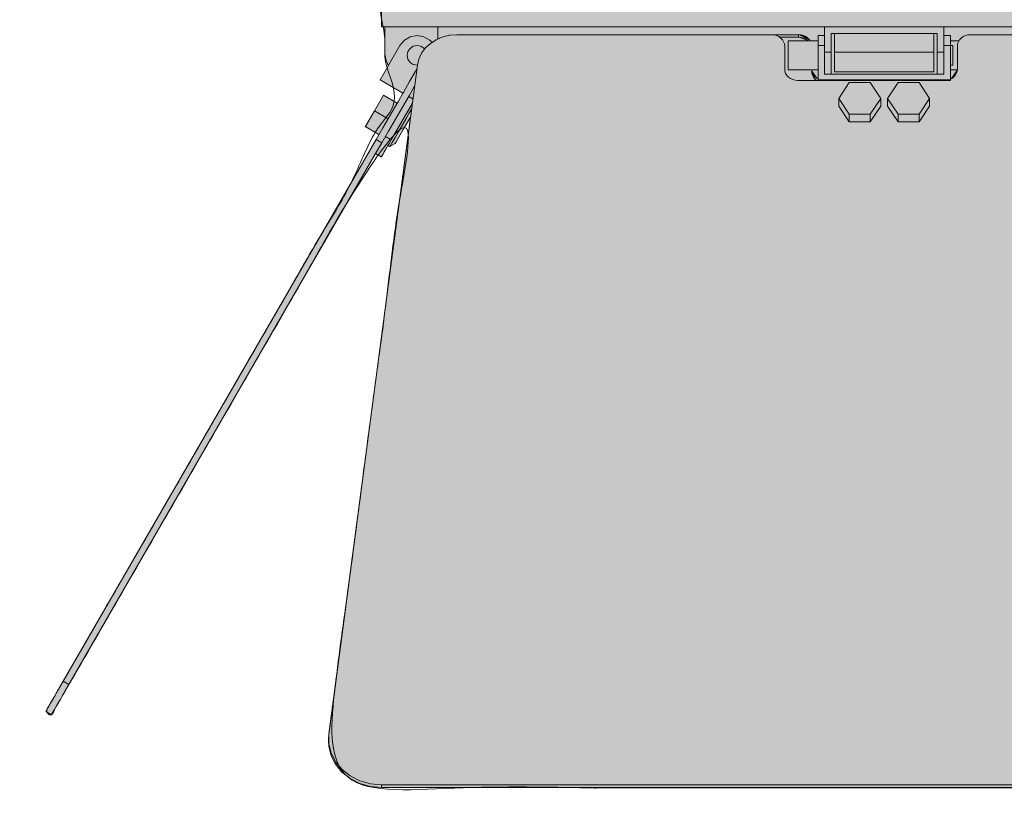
# Model space of a CAD drawing. Header units: inches. Extents: x -144 to 620, y -307 to 314.
# Tile 2 of 11: x 134 to 415, y -307 to -85. Entities that reach past the tile are written whole.
import ezdxf

# ---------------------------------------------------------------- set-up
doc = ezdxf.new("R2010")
doc.units = ezdxf.units.IN
doc.header["$LTSCALE"] = 48
doc.header["$MEASUREMENT"] = 0
doc.layers.add('None', color=7, linetype='Continuous', lineweight=5)

# ---------------------------------------------------------------- blocks, each defined once
blk = doc.blocks.new('Group')
at = {"layer": 'None', "linetype": 'Continuous', "lineweight": 0, "true_color": 0x404040, "transparency": 33554687}
for points in [[(521.93, -121.4), (522.48, -121.08), (524.37, -124.35), (526.01, -123.41), (618.61, -283.79), (620.24, -282.85), (525.05, -117.96), (528.97, -115.7), (523.78, -106.7), (519.88, -109.01), (518.2, -106.01), (524.74, -102.32), (522.32, -98.12), (522.56, -97.74), (522.77, -97.35), (522.95, -96.95), (523.1, -96.54), (523.21, -96.11), (523.29, -95.67), (523.33, -95.21), (523.35, -94.74), (523.34, -94.17), (523.34, -93.49), (523.34, -92.71), (523.34, -91.83), (523.35, -90.84), (523.35, -89.75), (523.35, -88.56), (523.36, -87.26), (524.37, -87.26), (524.37, -80.59), (508.31, -80.59), (508.31, -74.93), (509.25, -74.93), (509.25, -79.08), (522.48, -79.08), (522.39, -45.17), (513.69, -29.95), (511.89, -29.95), (511.89, -18.61), (501.64, -18.61), (501.69, -4.44), (490.83, -4.44), (490.75, 20.13), (473.35, 20.13), (473.38, 35.25), (477.13, 39.03), (477.13, 86.27), (476.42, 86.27), (476.42, 89.11), (477.11, 89.11), (477.13, 96.72), (483.74, 96.72), (483.74, 97.61), (491.3, 97.61), (491.3, 103.28), (496.97, 103.28), (496.97, 101.39), (510.2, 101.35), (510.64, 101.41), (511.02, 101.53), (511.35, 101.69), (511.61, 101.91), (511.82, 102.17), (511.97, 102.49), (512.06, 102.86), (512.09, 103.28), (512.09, 137.37), (512.02, 137.8), (511.91, 138.17), (511.75, 138.48), (511.54, 138.73), (511.27, 138.93), (510.96, 139.07), (510.61, 139.16), (510.2, 139.19), (496.97, 139.19), (496.97, 137.3), (491.3, 137.3), (491.3, 142.96), (483.74, 142.96), (483.74, 143.89), (477.11, 143.89), (477.13, 215.44), (477.08, 215.9), (476.99, 216.3), (476.85, 216.63), (476.67, 216.91), (476.45, 217.12), (476.19, 217.27), (475.88, 217.36), (475.52, 217.39), (468.54, 217.39), (468.54, 241.04), (440.28, 241.04), (440.28, 217.42), (411.52, 217.42), (411.52, 219.31), (395.39, 219.31), (395.39, 217.42), (366.2, 217.42), (365.63, 233.6), (364.21, 233.6), (364.17, 235.62), (364.07, 237.51), (363.9, 239.29), (363.66, 240.95), (363.36, 242.49), (363, 243.91), (362.57, 245.21), (362.08, 246.39), (361.88, 246.81), (361.68, 247.21), (361.47, 247.61), (361.26, 247.99), (361.05, 248.36), (360.83, 248.72), (360.61, 249.07), (360.39, 249.41), (360.16, 249.74), (359.94, 250.06), (359.7, 250.37), (359.47, 250.67), (359.23, 250.97), (359, 251.25), (358.75, 251.53), (358.51, 251.8), (358.27, 252.06), (358.02, 252.31), (357.77, 252.56), (357.52, 252.79), (357.26, 253.03), (357.01, 253.25), (356.75, 253.47), (356.49, 253.68), (356.23, 253.88), (355.97, 254.08), (355.71, 254.28), (355.45, 254.47), (355.19, 254.65), (354.92, 254.83), (354.66, 255.01), (354.39, 255.18), (354.12, 255.34), (353.84, 255.51), (353.54, 255.66), (353.23, 255.81), (352.9, 255.96), (352.57, 256.1), (352.22, 256.23), (351.86, 256.36), (351.49, 256.49), (351.12, 256.61), (350.74, 256.73), (350.37, 256.84), (349.99, 256.95), (349.6, 257.05), (349.22, 257.15), (348.83, 257.24), (348.44, 257.33), (348.06, 257.42), (347.68, 257.5), (347.3, 257.58), (346.92, 257.66), (346.54, 257.73), (346.17, 257.79), (345.8, 257.86), (345.43, 257.91), (345.08, 257.97), (344.74, 258.02), (344.42, 258.07), (344.1, 258.12), (343.8, 258.16), (343.51, 258.2), (343.23, 258.23), (342.96, 258.27), (342.69, 258.3), (342.42, 258.34), (342.15, 258.38), (341.88, 258.41), (341.6, 258.45), (341.33, 258.48), (341.06, 258.52), (340.79, 258.56), (340.52, 258.6), (340.25, 258.64), (339.98, 258.68), (339.72, 258.72), (339.45, 258.76), (339.19, 258.81), (338.93, 258.85), (338.67, 258.9), (338.42, 258.95), (338.16, 259), (337.91, 259.05), (337.66, 259.1), (337.42, 259.16), (337.18, 259.21), (336.93, 259.27), (336.7, 259.33), (336.46, 259.39), (336.24, 259.45), (336.01, 259.52), (335.79, 259.58), (335.58, 259.65), (335.37, 259.73), (335.16, 259.8), (334.96, 259.88), (334.76, 259.98), (334.58, 260.08), (334.39, 260.2), (334.22, 260.34), (334.05, 260.48), (333.88, 260.64), (333.73, 260.81), (333.58, 260.99), (333.43, 261.18), (333.29, 261.37), (333.16, 261.57), (333.03, 261.77), (332.91, 261.98), (332.8, 262.2), (332.69, 262.42), (332.59, 262.65), (332.49, 262.88), (332.4, 263.11), (332.32, 263.35), (332.24, 263.58), (332.17, 263.82), (332.1, 264.07), (332.04, 264.32), (331.99, 264.56), (331.94, 264.8), (331.89, 265.04), (331.86, 265.28), (331.83, 265.51), (331.8, 265.74), (331.78, 265.96), (331.77, 266.18), (331.74, 266.78), (331.71, 267.41), (331.68, 268.07), (331.66, 268.77), (331.64, 269.5), (331.62, 270.26), (331.6, 271.05), (331.59, 271.88), (331.32, 276.29), (330.89, 280.39), (330.31, 284.17), (329.57, 287.64), (328.68, 290.79), (327.63, 293.62), (326.42, 296.14), (325.06, 298.35), (324.52, 299.1), (323.97, 299.83), (323.42, 300.52), (322.87, 301.19), (322.31, 301.83), (321.74, 302.44), (321.18, 303.02), (320.61, 303.58), (320.04, 304.11), (319.48, 304.61), (318.93, 305.1), (318.39, 305.56), (317.86, 305.99), (317.34, 306.41), (316.83, 306.8), (316.33, 307.17), (315.85, 307.52), (315.38, 307.85), (314.93, 308.15), (314.5, 308.44), (314.09, 308.71), (313.69, 308.96), (313.31, 309.18), (312.94, 309.39), (312.6, 309.58), (312.3, 309.76), (312.02, 309.92), (311.78, 310.07), (311.57, 310.2), (311.39, 310.32), (311.24, 310.43), (311.12, 310.52), (311, 310.61), (310.83, 310.71), (310.62, 310.82), (310.36, 310.95), (310.06, 311.09), (309.71, 311.25), (309.32, 311.41), (308.88, 311.59), (308.41, 311.78), (307.91, 311.96), (307.38, 312.14), (306.82, 312.31), (306.23, 312.49), (305.62, 312.66), (304.97, 312.83), (304.3, 312.99), (303.61, 313.15), (302.89, 313.3), (302.16, 313.44), (301.4, 313.57), (300.63, 313.68), (299.83, 313.79), (299.02, 313.89), (298.18, 313.97), (297.34, 314.04), (296.49, 314.08), (295.64, 314.09), (294.78, 314.08), (293.92, 314.04), (293.06, 313.98), (292.19, 313.89), (291.32, 313.78), (290.43, 313.64), (289.49, 313.5), (288.51, 313.34), (287.48, 313.17), (286.41, 313), (285.3, 312.81), (284.13, 312.61), (282.93, 312.4), (281.67, 312.16), (280.34, 311.89), (278.96, 311.58), (277.51, 311.22), (276, 310.83), (274.42, 310.39), (272.78, 309.92), (271.08, 309.4), (269.32, 308.84), (267.48, 308.23), (265.57, 307.56), (263.59, 306.83), (261.53, 306.06), (259.41, 305.22), (257.21, 304.34), (254.94, 303.4), (252.59, 302.39), (250.15, 301.29), (247.63, 300.11), (245.01, 298.85), (242.3, 297.51), (239.51, 296.08), (236.62, 294.57), (233.64, 292.98), (230.68, 291.37), (227.82, 289.81), (225.07, 288.31), (222.44, 286.86), (219.91, 285.46), (217.49, 284.11), (215.17, 282.81), (212.97, 281.57), (210.86, 280.38), (208.84, 279.23), (206.89, 278.12), (205.02, 277.06), (203.24, 276.04), (201.53, 275.07), (199.91, 274.14), (198.36, 273.25), (196.89, 272.41), (195.48, 271.6), (194.14, 270.84), (192.87, 270.11), (191.66, 269.42), (190.51, 268.78), (189.44, 268.17), (188.43, 267.61), (187.47, 267.07), (186.54, 266.57), (185.66, 266.11), (184.81, 265.67), (184, 265.26), (183.22, 264.89), (182.49, 264.54), (181.79, 264.23), (181.12, 263.94), (180.48, 263.66), (179.88, 263.4), (179.3, 263.15), (178.75, 262.91), (178.23, 262.68), (177.74, 262.47), (177.28, 262.27), (176.84, 262.08), (176.43, 261.9), (176.03, 261.73), (175.65, 261.57), (175.3, 261.42), (174.96, 261.27), (174.64, 261.14), (174.34, 261.01), (174.06, 260.89), (173.79, 260.78), (173.54, 260.68), (173.3, 260.58), (173.08, 260.49), (172.87, 260.41), (172.68, 260.33), (172.5, 260.26), (172.33, 260.2), (172.17, 260.13), (172.01, 260.07), (171.85, 260.02), (171.71, 259.96), (171.56, 259.91), (171.42, 259.87), (171.28, 259.82), (171.11, 259.95), (170.93, 260.09), (170.75, 260.22), (170.57, 260.35), (170.39, 260.48), (170.2, 260.61), (170.01, 260.74), (169.82, 260.87), (169.62, 261), (169.43, 261.12), (169.24, 261.24), (169.04, 261.35), (168.85, 261.45), (168.65, 261.55), (168.46, 261.64), (168.26, 261.73), (168.07, 261.81), (167.87, 261.88), (167.68, 261.94), (167.49, 262), (167.29, 262.04), (167.1, 262.08), (166.91, 262.11), (166.72, 262.13), (166.53, 262.14), (166.34, 262.13), (166.16, 262.11), (165.98, 262.08), (165.8, 262.03), (165.62, 261.97), (165.45, 261.89), (165.28, 261.81), (165.11, 261.71), (164.96, 261.62), (164.81, 261.52), (164.67, 261.43), (164.54, 261.34), (164.42, 261.26), (164.31, 261.17), (164.21, 261.09), (164.11, 261), (164.02, 260.91), (163.94, 260.83), (163.86, 260.74), (163.78, 260.65), (163.71, 260.56), (163.64, 260.47), (163.57, 260.37), (163.51, 260.28), (163.45, 260.18), (163.4, 260.08), (163.34, 259.97), (163.29, 259.87), (163.24, 259.76), (163.19, 259.65), (163.15, 259.53), (163.1, 259.41), (163.06, 259.29), (163.01, 259.16), (162.95, 259.02), (162.9, 258.88), (162.84, 258.73), (162.78, 258.58), (162.72, 258.42), (162.74, 258.25), (162.75, 258.06), (162.77, 257.87), (162.78, 257.67), (162.8, 257.46), (162.81, 257.24), (162.82, 257.01), (162.83, 256.77), (162.29, 256.5), (161.81, 255.94), (159.84, 252.1), (159.54, 251.64), (159.32, 251.14), (159.17, 250.6), (159.09, 250.03), (159.08, 249.41), (159.14, 248.75), (159.28, 248.05), (159.49, 247.32), (159.75, 246.84), (160.07, 246.28), (160.45, 245.64), (160.89, 244.9), (161.4, 244.09), (161.96, 243.18), (162.59, 242.19), (163.27, 241.11), (165.07, 237.89), (165.92, 236.12), (166.67, 234.58), (167.3, 233.28), (167.82, 232.21), (168.23, 231.37), (168.52, 230.77), (168.7, 230.4), (168.76, 230.27), (168.84, 230.13), (169.05, 229.73), (169.41, 229.08), (169.9, 228.17), (170.54, 227.01), (171.31, 225.59), (172.22, 223.92), (173.27, 221.99), (174.06, 220.56), (174.77, 219.15), (175.41, 217.76), (175.98, 216.39), (176.47, 215.05), (176.89, 213.72), (177.24, 212.42), (177.51, 211.14), (177.6, 210.66), (177.69, 210.16), (177.78, 209.64), (177.87, 209.11), (177.97, 208.55), (178.06, 207.98), (178.15, 207.39), (178.25, 206.79), (178.34, 206.17), (178.41, 205.54), (178.47, 204.9), (178.51, 204.25), (178.53, 203.59), (178.54, 202.92), (178.54, 202.23), (178.52, 201.54), (178.48, 200.84), (178.41, 200.14), (178.32, 199.42), (178.21, 198.7), (178.08, 197.98), (177.92, 197.24), (177.73, 196.5), (177.53, 195.76), (177.29, 195.01), (177.01, 194.26), (176.69, 193.51), (176.33, 192.76), (175.94, 192.01), (175.5, 191.26), (175.02, 190.51), (174.5, 189.77), (173.94, 189.03), (173.34, 188.33), (172.69, 187.65), (171.99, 186.99), (171.26, 186.36), (170.48, 185.76), (169.66, 185.19), (168.79, 184.64), (167.9, 184.12), (167.01, 183.62), (166.12, 183.15), (165.23, 182.69), (164.34, 182.26), (163.46, 181.86), (162.57, 181.47), (161.68, 181.11), (160.8, 180.78), (159.95, 180.46), (159.11, 180.16), (158.3, 179.89), (157.52, 179.64), (156.75, 179.41), (156, 179.2), (155.28, 179.01), (154.6, 178.84), (153.99, 178.69), (153.45, 178.56), (152.97, 178.45), (152.55, 178.35), (152.21, 178.27), (151.92, 178.21), (151.71, 178.17), (151.5, 178.13), (151.25, 178.09), (150.95, 178.03), (150.6, 177.97), (150.2, 177.91), (149.75, 177.83), (149.26, 177.75), (148.72, 177.66), (148.13, 177.57), (147.51, 177.47), (146.86, 177.38), (146.17, 177.28), (145.45, 177.19), (144.69, 177.09), (143.9, 176.99), (143.07, 176.9), (142.22, 176.8), (141.33, 176.71), (140.41, 176.62), (139.47, 176.53), (138.5, 176.45), (137.5, 176.37), (136.47, 176.29), (135.42, 176.21), (134.34, 176.14), (133.25, 176.09), (132.14, 176.04), (131.02, 176), (129.88, 175.97), (128.73, 175.96), (127.56, 175.95), (126.38, 175.95), (125.32, 175.95), (124.22, 175.94), (123.1, 175.93), (121.94, 175.91), (120.76, 175.89), (119.55, 175.87), (118.3, 175.84), (117.03, 175.8), (117.03, 177.74), (92.46, 178.68), (92.46, 179.59), (88.69, 179.59), (88.69, 181.52), (-142.24, 181.52), (-142.24, 59.06), (88.69, 59.06), (88.69, 153.17), (92.46, 153.17), (92.46, 154.11), (116.99, 154.97), (116.99, 157.19), (126.42, 157.19), (131.86, 157.22), (136.94, 157.37), (141.66, 157.65), (146.02, 158.04), (150.03, 158.56), (153.67, 159.2), (156.96, 159.96), (159.89, 160.84), (160.9, 161.19), (161.86, 161.51), (162.78, 161.82), (163.66, 162.11), (164.49, 162.38), (165.28, 162.64), (166.02, 162.87), (166.71, 163.09), (167.38, 163.3), (168.05, 163.52), (168.7, 163.75), (169.35, 163.99), (169.99, 164.24), (170.62, 164.49), (171.24, 164.75), (171.86, 165.02), (172.47, 165.31), (173.1, 165.62), (173.73, 165.95), (174.38, 166.3), (175.04, 166.67), (175.7, 167.07), (176.38, 167.49), (177.07, 167.93), (177.79, 168.4), (178.55, 168.92), (179.36, 169.49), (180.22, 170.11), (181.12, 170.78), (182.07, 171.5), (183.07, 172.26), (184.12, 173.07), (185.16, 174.03), (186.14, 175.02), (187.07, 176.03), (187.93, 177.06), (188.73, 178.12), (189.46, 179.21), (190.14, 180.32), (190.76, 181.45), (191.32, 182.6), (191.85, 183.72), (192.33, 184.84), (192.78, 185.94), (193.19, 187.03), (193.56, 188.1), (193.89, 189.16), (194.18, 190.21), (194.43, 191.24), (194.66, 192.23), (194.86, 193.19), (195.03, 194.12), (195.17, 195.02), (195.29, 195.89), (195.37, 196.72), (195.43, 197.52), (195.47, 198.27), (195.51, 198.95), (195.53, 199.56), (195.56, 200.09), (195.57, 200.56), (195.58, 200.96), (195.58, 201.29), (195.58, 201.54), (195.57, 201.78), (195.57, 202.05), (195.56, 202.35), (195.56, 202.68), (195.55, 203.05), (195.55, 203.44), (195.55, 203.86), (195.54, 204.32), (195.53, 204.81), (195.51, 205.35), (195.47, 205.93), (195.41, 206.56), (195.34, 207.23), (195.26, 207.94), (195.16, 208.7), (195.04, 209.5), (194.91, 210.35), (194.75, 211.25), (194.57, 212.2), (194.37, 213.2), (194.14, 214.25), (193.9, 215.35), (193.63, 216.51), (193.33, 217.71), (193.01, 218.97), (192.65, 220.29), (192.25, 221.67), (191.81, 223.12), (191.33, 224.63), (190.82, 226.21), (190.27, 227.84), (189.68, 229.54), (189.41, 230.17), (189.15, 230.8), (188.89, 231.42), (188.63, 232.03), (188.38, 232.63), (188.12, 233.23), (187.87, 233.83), (187.63, 234.41), (187.38, 235), (187.13, 235.58), (186.88, 236.15), (186.62, 236.73), (186.37, 237.29), (186.11, 237.86), (185.85, 238.42), (185.58, 238.98), (185.32, 239.54), (185.05, 240.09), (184.77, 240.65), (184.49, 241.2), (184.21, 241.75), (183.92, 242.29), (183.62, 242.84), (183.33, 243.38), (183.02, 243.92), (182.71, 244.47), (182.38, 245.01), (182.05, 245.56), (181.71, 246.1), (181.36, 246.65), (181, 247.2), (180.63, 247.74), (181.03, 247.8), (181.42, 247.85), (181.8, 247.89), (182.16, 247.94), (182.52, 247.99), (182.86, 248.03), (183.19, 248.08), (183.51, 248.12), (185.36, 248.56), (187.54, 249.26), (190.03, 250.22), (192.84, 251.45), (195.98, 252.95), (199.43, 254.71), (203.21, 256.73), (207.3, 259.02), (211.81, 261.52), (216.82, 264.2), (222.34, 267.05), (228.36, 270.07), (234.88, 273.25), (241.91, 276.61), (249.44, 280.14), (257.48, 283.84), (264.24, 286.85), (270.39, 289.46), (275.95, 291.69), (280.89, 293.52), (285.23, 294.97), (288.97, 296.02), (292.1, 296.67), (294.63, 296.94), (295.41, 297.04), (296.19, 297.13), (296.97, 297.21), (297.74, 297.28), (298.51, 297.35), (299.28, 297.4), (300.04, 297.46), (300.8, 297.5), (301.55, 297.53), (302.29, 297.54), (303.03, 297.52), (303.75, 297.48), (304.46, 297.42), (305.16, 297.34), (305.85, 297.24), (306.53, 297.12), (307.2, 296.97), (307.85, 296.79), (308.5, 296.58), (309.13, 296.34), (309.74, 296.08), (310.34, 295.78), (310.93, 295.45), (311.51, 295.1), (312.06, 294.71), (312.6, 294.27), (313.12, 293.8), (313.62, 293.27), (314.1, 292.71), (314.56, 292.1), (315, 291.45), (315.42, 290.75), (316.44, 288.77), (317.3, 286.67), (318.01, 284.45), (318.58, 282.1), (318.99, 279.63), (319.24, 277.03), (319.35, 274.31), (319.3, 271.47), (319.32, 269.22), (319.36, 268.23), (319.4, 267.35), (319.45, 266.58), (319.49, 265.92), (319.53, 265.36), (319.57, 264.91), (319.62, 264.56), (319.66, 264.32), (319.63, 264.24), (319.61, 264.15), (319.58, 264.05), (319.55, 263.95), (319.52, 263.84), (319.49, 263.73), (319.45, 263.61), (319.42, 263.49), (319.38, 263.36), (319.34, 263.23), (319.28, 263.08), (319.21, 262.94), (319.13, 262.78), (319.04, 262.62), (318.95, 262.45), (318.84, 262.27), (318.72, 262.09), (318.58, 261.9), (318.43, 261.7), (318.26, 261.49), (318.08, 261.27), (317.89, 261.05), (317.68, 260.82), (317.45, 260.58), (317.21, 260.33), (316.94, 260.07), (316.65, 259.81), (316.33, 259.53), (315.99, 259.24), (315.62, 258.94), (315.23, 258.63), (314.82, 258.32), (314.4, 258), (313.99, 257.68), (313.58, 257.37), (313.18, 257.06), (312.8, 256.75), (312.42, 256.45), (312.04, 256.15), (311.68, 255.86), (311.33, 255.57), (310.98, 255.28), (310.64, 254.99), (310.32, 254.71), (310, 254.43), (309.69, 254.15), (309.38, 253.87), (309.09, 253.6), (308.81, 253.33), (308.53, 253.06), (308.27, 252.79), (308.01, 252.52), (307.76, 252.26), (307.52, 252), (307.29, 251.74), (307.07, 251.48), (306.86, 251.22), (306.66, 250.96), (306.47, 250.7), (306.29, 250.45), (306.11, 250.19), (305.95, 249.94), (305.8, 249.68), (305.65, 249.43), (305.51, 249.18), (305.38, 248.93), (305.24, 248.69), (305.11, 248.45), (304.98, 248.22), (304.86, 248), (304.73, 247.78), (304.61, 247.56), (304.49, 247.35), (304.38, 247.13), (304.26, 246.91), (304.15, 246.69), (304.04, 246.47), (303.94, 246.24), (303.83, 246.02), (303.73, 245.79), (303.63, 245.55), (303.54, 245.31), (303.44, 245.06), (303.35, 244.81), (303.26, 244.55), (303.17, 244.28), (303.09, 244.01), (303, 243.74), (302.92, 243.45), (302.84, 243.15), (302.77, 242.83), (302.69, 242.5), (302.62, 242.16), (302.55, 241.8), (302.48, 241.43), (302.42, 241.04), (292.89, 241.04), (292.87, 217.42), (286.26, 217.42), (285.82, 217.41), (285.43, 217.33), (285.11, 217.18), (284.84, 216.98), (284.64, 216.71), (284.49, 216.38), (284.4, 215.99), (284.37, 215.53), (284.37, 151.47), (254.13, 151.47), (249.88, 151.24), (246.11, 150.4), (242.81, 148.95), (239.98, 146.89), (237.63, 144.22), (235.76, 140.95), (234.36, 137.06), (233.43, 132.57), (230.51, 132.57), (230.51, 127.85), (212.51, 127.85), (212.51, 112.73), (230.51, 112.73), (230.51, 108), (233.43, 108), (233.57, 106.44), (233.85, 104.9), (234.28, 103.38), (234.85, 101.89), (235.56, 100.42), (236.41, 98.97), (237.41, 97.55), (238.55, 96.15), (239.01, 95.64), (239.47, 95.16), (239.94, 94.69), (240.42, 94.25), (240.9, 93.83), (241.4, 93.44), (241.89, 93.06), (242.4, 92.71), (242.91, 92.38), (243.41, 92.07), (243.92, 91.77), (244.42, 91.49), (244.92, 91.23), (245.42, 90.98), (245.92, 90.76), (246.42, 90.55), (246.91, 90.36), (247.4, 90.18), (247.88, 90.02), (248.36, 89.87), (248.83, 89.74), (249.29, 89.62), (249.75, 89.51), (250.21, 89.43), (250.65, 89.35), (251.08, 89.29), (251.49, 89.23), (251.89, 89.19), (252.28, 89.15), (252.65, 89.13), (253.01, 89.11), (253.35, 89.11), (285.07, 89.11), (285.07, 86.27), (284.39, 86.27), (284.37, 39.14), (288.15, 35.25), (288.15, 20.13), (270.74, 20.13), (270.67, -4.44), (259.8, -4.44), (259.8, -18.61), (249.61, -18.61), (249.61, -29.95), (247.8, -29.95), (239.02, -45.17), (239.02, -79.08), (252.24, -79.08), (252.24, -74.87), (253.14, -74.87), (253.14, -80.59), (237.17, -80.59), (237.17, -87.21), (238.09, -87.21), (238.14, -94.45), (238.16, -95.03), (238.21, -95.58), (238.29, -96.1), (238.4, -96.57), (238.54, -97.01), (238.71, -97.42), (238.92, -97.79), (239.15, -98.12), (239.01, -98.37), (238.83, -98.7), (238.6, -99.11), (238.33, -99.6), (238.02, -100.16), (237.67, -100.8), (237.27, -101.52), (236.82, -102.32), (243.3, -106.1), (241.65, -108.96), (237.72, -106.7), (232.52, -115.7), (236.45, -117.96), (141.25, -282.85), (142.89, -283.79), (235.49, -123.41), (237.07, -124.33), (239.01, -121.08), (239.57, -121.4), (241.16, -120.53), (245.47, -112.96), (222.19, -288.86), (222.01, -290.32), (221.99, -291.74), (222.15, -293.13), (222.47, -294.49), (222.96, -295.82), (223.61, -297.12), (224.44, -298.39), (225.43, -299.63), (226.56, -300.77), (227.78, -301.77), (229.1, -302.63), (230.52, -303.33), (232.04, -303.89), (233.65, -304.3), (235.36, -304.57), (237.16, -304.68), (524.54, -304.66), (526.1, -304.58), (527.62, -304.37), (529.08, -304.02), (530.5, -303.53), (531.88, -302.92), (533.21, -302.16), (534.49, -301.28), (535.73, -300.26), (536.85, -299.13), (537.79, -297.9), (538.54, -296.57), (539.1, -295.15), (539.47, -293.63), (539.66, -292.02), (539.66, -290.31), (539.47, -288.51), (516.35, -113.64), (520.51, -120.58)], [(237.13, -87.21), (237.19, -87.21), (237.38, -87.21), (237.69, -87.21), (238.09, -87.21)], [(238.09, -87.21), (238.14, -87.21)], [(251.58, -91.58), (250.98, -90.99), (249.27, -90.01), (247.33, -89.67), (245.39, -90.01), (243.69, -90.99), (242.42, -92.5)], [(247.43, -98.12), (247.85, -96.37), (248.63, -94.72), (249.74, -93.21), (251.15, -91.91), (252.8, -90.84), (254.65, -90.06), (256.64, -89.58), (258.69, -89.42)], [(258.68, -89.42), (256.62, -89.58), (254.64, -90.06), (253.25, -90.61)], [(348.55, -89.42), (349.29, -89.48), (349.99, -89.66), (350.65, -89.97), (351.22, -90.37), (351.69, -90.87), (352.04, -91.44), (352.25, -92.05), (352.33, -92.69)], [(359.63, -91.18), (359.42, -90.87), (358.95, -90.37), (358.38, -89.97), (357.73, -89.66), (357.02, -89.48), (356.28, -89.42)], [(401.65, -92.69), (401.72, -92.05), (401.94, -91.44), (402.29, -90.87), (402.76, -90.37), (403.33, -89.97), (403.98, -89.66), (404.69, -89.48), (405.43, -89.42)], [(249.49, -93.5), (249.34, -93.33), (248.42, -92.72), (247.33, -92.5), (246.25, -92.72), (245.33, -93.33), (244.71, -94.25), (244.5, -95.33), (244.71, -96.42), (245.33, -97.34), (246.25, -97.95), (247.33, -98.17)], [(359, -91.18), (358.95, -91.13), (358.38, -90.72), (357.73, -90.42), (357.02, -90.23), (356.28, -90.17)], [(238.14, -94.39), (238.14, -94.44)], [(238.14, -94.44), (238.15, -94.88), (238.2, -95.38), (238.28, -95.86), (238.39, -96.35), (238.54, -96.82), (238.71, -97.28), (238.92, -97.73), (239.06, -98)], [(239.06, -98), (239.14, -98.14)], [(239.14, -98.14), (239.15, -98.17)], [(247.29, -99.19), (246.82, -100.01), (245.2, -102.81), (243.41, -105.91), (243.3, -106.1)], [(352.33, -99.24), (352.4, -99.87), (352.61, -100.49), (352.96, -101.05), (353.43, -101.55), (354.01, -101.96), (354.66, -102.26), (355.37, -102.44), (356.11, -102.51)], [(361.42, -102.51), (361.11, -102.25), (360.8, -101.93), (360.54, -101.58), (360.33, -101.21), (360.18, -100.81), (360.09, -100.41), (360.06, -99.99)], [(361.85, -102.02), (361.46, -101.78), (361.11, -101.5), (360.8, -101.18), (360.54, -100.83), (360.33, -100.45), (360.18, -100.06), (360.09, -99.65), (360.07, -99.49)], [(399.65, -102.12), (400.08, -101.89), (400.47, -101.61), (400.82, -101.28), (401.11, -100.92), (401.34, -100.53), (401.51, -100.11), (401.62, -99.68), (401.65, -99.24)], [(246.62, -104.13), (245.05, -106.85), (243.14, -110.16), (241.17, -113.56), (239.2, -116.97), (237.3, -120.28)], [(243.3, -106.1), (241.98, -108.38)], [(241.98, -108.38), (241.5, -109.21), (239.54, -112.62), (237.57, -116.03), (235.66, -119.33)], [(239.57, -121.4), (239.75, -121.09), (240.26, -120.19), (241.07, -118.81), (242.06, -117.08), (243.15, -115.2), (244.2, -113.37), (245.11, -111.79), (245.77, -110.66)], [(245.45, -112.96), (245.17, -113.45), (244.33, -114.9), (243.39, -116.52), (242.49, -118.08), (241.74, -119.37), (241.25, -120.23), (241.08, -120.53)], [(239.96, -119.44), (239.41, -120.4), (239.01, -121.08)], [(239.01, -121.08), (238.87, -121.32), (238.38, -122.17), (237.95, -122.92), (237.6, -123.53), (237.34, -123.98), (237.18, -124.26), (237.12, -124.35)], [(239.57, -121.4), (239.57, -121.4)], [(146.24, -274.21), (145.19, -276.04), (144.22, -277.71), (143.36, -279.21), (142.62, -280.48), (142.03, -281.5), (141.6, -282.24), (141.34, -282.7), (141.25, -282.85)], [(147.87, -275.16), (146.82, -276.98), (145.85, -278.66), (144.99, -280.15), (144.26, -281.42), (143.67, -282.44), (143.24, -283.19), (143.04, -283.54)], [(142.96, -283.68), (142.98, -283.64), (143.04, -283.54)], [(237.18, -303.81), (234.02, -303.52), (231, -302.66), (228.25, -301.28), (225.9, -299.43), (224.04, -297.2), (222.77, -294.67), (222.13, -291.98), (222.16, -289.23)], [(222.06, -290.85), (222.12, -292.73), (222.69, -295.15)], [(222.73, -295.28), (222.13, -292.73), (222.06, -291.47)], [(222.69, -295.15), (222.75, -295.43), (222.99, -295.91)], [(222.89, -295.67), (222.77, -295.43), (222.73, -295.28)], [(223.69, -297.26), (222.89, -295.67)], [(222.99, -295.91), (223.56, -297.02)], [(223.56, -297.02), (224.03, -297.95), (225.88, -300.19), (226.22, -300.45)], [(224.75, -298.8), (224.04, -297.95), (223.69, -297.26)], [(225.44, -299.63), (224.75, -298.8)], [(226.15, -300.38), (225.9, -300.19), (225.44, -299.63)], [(237.18, -304.56), (234.02, -304.27), (231, -303.42), (228.25, -302.04), (226.15, -300.38)], [(226.22, -300.45), (228.24, -302.04), (230.98, -303.42), (234, -304.27), (237.16, -304.56)]]:
    blk.add_hatch(color=250, dxfattribs=at).paths.add_polyline_path(points)
at = {"layer": 'None', "color": 7, "linetype": 'Continuous', "lineweight": 5, "transparency": 33554687}
for p, q in [((237.13, -80.59), (237.13, -87.21)), ((238.09, -87.21), (238.14, -87.21)), ((238.14, -94.22), (238.14, -87.21)), ((253.25, -90.62), (253.25, -87.21)), ((258.69, -89.42), (348.55, -89.42)), ((356.28, -89.42), (348.55, -89.42)), ((356.28, -89.42), (356.28, -90.17)), ((363.74, -89.67), (361.85, -89.67)), ((363.74, -94.39), (363.74, -87.21)), ((395.87, -89.1), (365.63, -89.1)), ((365.63, -94.39), (365.63, -89.1)), ((366.58, -89.1), (366.58, -94.39)), ((394.92, -89.1), (394.92, -94.39)), ((395.87, -94.39), (395.87, -89.1)), ((397.76, -94.39), (397.76, -87.21)), ((399.65, -89.67), (397.76, -89.67)), ((405.43, -89.42), (503.03, -89.42)), ((242.42, -92.5), (238.56, -99.19)), ((356.28, -90.17), (350.96, -90.17)), ((352.33, -92.69), (352.33, -99.24)), ((361.85, -91.18), (353.35, -91.18)), ((363.74, -92.5), (361.85, -92.5)), ((361.85, -102.32), (361.85, -92.5)), ((397.76, -92.5), (399.65, -92.5)), ((402.08, -91.18), (399.65, -91.18)), ((400.4, -92.5), (399.65, -92.5)), ((399.65, -92.5), (399.65, -102.32)), ((401.65, -99.24), (401.65, -92.69)), ((238.14, -94.39), (238.14, -94.22)), ((238.14, -94.39), (238.14, -94.44)), ((363.74, -94.39), (365.63, -94.39)), ((394.92, -94.39), (366.58, -94.39)), ((395.87, -94.39), (397.76, -94.39)), ((222.16, -289.23), (247.43, -98.12)), ((239.06, -98), (239.14, -98.14)), ((239.14, -98.14), (239.15, -98.17)), ((247.33, -98.17), (247.42, -98.17)), ((363.74, -98.17), (363.74, -100.68)), ((397.76, -100.68), (397.76, -98.17)), ((399.65, -98.17), (400.4, -98.17)), ((238.56, -99.19), (236.75, -102.32)), ((353.35, -99.49), (361.85, -99.49)), ((360.06, -99.99), (360.06, -99.49)), ((363.74, -100.68), (397.76, -100.68)), ((366.58, -100.06), (394.92, -100.06)), ((399.65, -99.49), (401.64, -99.49)), ((236.75, -102.32), (243.3, -106.1)), ((356.11, -102.51), (361.85, -102.51)), ((399.65, -102.32), (361.85, -102.32)), ((361.85, -102.32), (361.85, -102.51)), ((361.85, -102.51), (399.65, -102.51)), ((367.76, -107.61), (370.76, -103.11)), ((370.76, -103.11), (376.76, -103.11)), ((376.76, -103.11), (379.76, -107.61)), ((381.74, -107.61), (384.74, -103.11)), ((384.74, -103.11), (390.74, -103.11)), ((390.74, -103.11), (393.74, -107.61)), ((399.65, -102.32), (399.65, -102.51)), ((237.72, -106.7), (235.12, -111.2)), ((237.72, -106.7), (241.65, -108.96)), ((243.3, -106.1), (241.98, -108.38)), ((245.99, -109), (239.96, -119.44)), ((241.65, -108.96), (241.65, -108.96)), ((244.94, -107.04), (246.15, -107.75)), ((245.89, -109.78), (245.63, -109.63)), ((245.97, -109.04), (245.87, -109.77)), ((367.76, -107.61), (367.76, -109.87)), ((370.76, -112.11), (367.76, -107.61)), ((379.76, -107.61), (376.76, -112.11)), ((379.76, -107.61), (379.76, -109.87)), ((384.74, -112.11), (381.74, -107.61)), ((381.74, -107.61), (381.74, -109.87)), ((393.74, -107.61), (390.74, -112.11)), ((393.74, -107.61), (393.74, -109.87)), ((235.12, -111.2), (232.67, -115.43)), ((235.12, -111.2), (235.12, -111.2)), ((235.12, -111.2), (239.05, -113.46)), ((370.76, -114.37), (367.76, -109.87)), ((370.76, -112.11), (370.76, -114.37)), ((376.76, -112.11), (370.76, -112.11)), ((379.76, -109.87), (376.76, -114.37)), ((376.76, -112.11), (376.76, -114.37)), ((384.74, -114.37), (381.74, -109.87)), ((384.74, -112.11), (384.74, -114.37)), ((390.74, -112.11), (384.74, -112.11)), ((393.74, -109.87), (390.74, -114.37)), ((390.74, -112.11), (390.74, -114.37)), ((245.45, -113), (222.19, -288.87)), ((245.45, -112.96), (245.45, -113)), ((376.76, -114.37), (370.76, -114.37)), ((390.74, -114.37), (384.74, -114.37)), ((232.67, -115.43), (232.52, -115.7)), ((232.52, -115.7), (236.45, -117.96)), ((232.67, -115.43), (232.67, -115.43)), ((235.66, -119.33), (146.24, -274.21)), ((237.3, -120.28), (235.49, -123.41)), ((235.66, -119.33), (237.3, -120.28)), ((238.32, -118.5), (239.96, -119.44)), ((239.58, -121.39), (241.08, -120.53)), ((235.49, -123.41), (147.87, -275.16)), ((235.49, -123.41), (237.07, -124.33)), ((239.01, -121.08), (239.01, -121.08)), ((239.01, -121.08), (239.46, -121.34)), ((239.46, -121.34), (239.57, -121.4)), ((239.57, -121.4), (239.58, -121.39)), ((239.57, -121.4), (239.57, -121.4)), ((239.57, -121.4), (239.57, -121.4)), ((237.07, -124.33), (237.12, -124.35)), ((146.24, -274.21), (147.87, -275.16)), ((147.87, -275.16), (147.87, -275.16)), ((141.25, -282.85), (142.89, -283.79)), ((142.89, -283.79), (142.89, -283.79)), ((222.14, -289.23), (222.05, -290.72)), ((222.19, -288.87), (222.14, -289.23)), ((222.14, -289.23), (222.14, -289.36)), ((222.05, -290.72), (222.05, -291.47)), ((222.06, -290.72), (222.06, -291.47)), ((223.69, -297.26), (222.89, -295.67)), ((222.99, -295.91), (223.56, -297.02)), ((225.44, -299.63), (224.75, -298.8)), ((237.16, -304.56), (237.18, -304.56)), ((524.54, -303.81), (237.18, -303.81)), ((237.18, -303.81), (237.18, -304.56)), ((524.54, -304.56), (237.18, -304.56))]:
    blk.add_line(p, q, dxfattribs=at)
at = {"layer": 'None', "color": 7, "linetype": 'Continuous', "lineweight": 5, "transparency": 33554687, "flags": 128}
for points in [[(237.13, -87.21), (237.19, -87.21), (237.38, -87.21), (237.69, -87.21), (238.09, -87.21)], [(238.14, -87.21), (239.68, -87.21), (241.92, -87.21), (244.84, -87.21), (248.43, -87.21), (252.67, -87.21), (257.55, -87.21), (263.02, -87.21), (269.08, -87.21), (275.69, -87.21), (282.82, -87.21), (290.43, -87.21), (298.48, -87.21), (306.93, -87.21), (315.76, -87.21), (324.9, -87.21), (334.31, -87.21), (343.96, -87.21), (353.78, -87.21), (363.74, -87.21)], [(251.58, -91.58), (250.98, -90.99), (249.27, -90.01), (247.33, -89.67), (245.39, -90.01), (243.69, -90.99), (242.42, -92.5)], [(247.43, -98.12), (247.85, -96.37), (248.63, -94.72), (249.74, -93.21), (251.15, -91.91), (252.8, -90.84), (254.65, -90.06), (256.64, -89.58), (258.69, -89.42)], [(258.68, -89.42), (256.62, -89.58), (254.64, -90.06), (253.25, -90.61)], [(348.55, -89.42), (349.29, -89.48), (349.99, -89.66), (350.65, -89.97), (351.22, -90.37), (351.69, -90.87), (352.04, -91.44), (352.25, -92.05), (352.33, -92.69)], [(359.63, -91.18), (359.42, -90.87), (358.95, -90.37), (358.38, -89.97), (357.73, -89.66), (357.02, -89.48), (356.28, -89.42)], [(361.85, -89.67), (361.85, -90.01), (361.85, -90.99), (361.85, -92.5)], [(363.74, -87.21), (367.98, -87.21), (372.23, -87.21), (376.49, -87.21), (380.75, -87.21), (385.01, -87.21), (389.27, -87.21), (393.52, -87.21), (397.76, -87.21)], [(397.76, -87.21), (407.71, -87.21), (417.54, -87.21), (427.18, -87.21), (436.6, -87.21), (445.74, -87.21), (454.56, -87.21), (463.02, -87.21), (471.07, -87.21), (478.68, -87.21), (485.8, -87.21), (492.41, -87.21), (498.47, -87.21), (503.95, -87.21), (508.82, -87.21), (513.07, -87.21), (516.66, -87.21), (519.58, -87.21), (521.82, -87.21), (523.36, -87.21)], [(399.65, -89.67), (399.65, -90.01), (399.65, -90.99), (399.65, -92.5)], [(401.65, -92.69), (401.72, -92.05), (401.94, -91.44), (402.29, -90.87), (402.76, -90.37), (403.33, -89.97), (403.98, -89.66), (404.69, -89.48), (405.43, -89.42)], [(249.49, -93.5), (249.34, -93.33), (248.42, -92.72), (247.33, -92.5), (246.25, -92.72), (245.33, -93.33), (244.71, -94.25), (244.5, -95.33), (244.71, -96.42), (245.33, -97.34), (246.25, -97.95), (247.33, -98.17)], [(353.35, -99.49), (353.35, -99.18), (353.35, -98.27), (353.35, -96.93), (353.35, -95.33), (353.35, -93.74), (353.35, -92.39), (353.35, -91.49), (353.35, -91.18)], [(359, -91.18), (358.95, -91.13), (358.38, -90.72), (357.73, -90.42), (357.02, -90.23), (356.28, -90.17)], [(400.4, -92.5), (400.4, -92.72), (400.4, -93.33), (400.4, -94.25), (400.4, -95.33), (400.4, -96.42), (400.4, -97.34), (400.4, -97.95), (400.4, -98.17)], [(238.14, -94.44), (238.15, -94.88), (238.2, -95.38), (238.28, -95.86), (238.39, -96.35), (238.54, -96.82), (238.71, -97.28), (238.92, -97.73), (239.06, -98)], [(363.74, -98.17), (363.74, -97.73), (363.74, -97.28), (363.74, -96.82), (363.74, -96.35), (363.74, -95.86), (363.74, -95.38), (363.74, -94.88), (363.74, -94.39)], [(365.63, -94.39), (365.63, -95.86), (365.63, -97.28), (365.63, -98.59), (365.63, -99.73), (365.63, -100.67), (365.63, -100.68)], [(366.58, -94.39), (366.58, -96.33), (366.58, -98.03), (366.58, -99.3), (366.58, -99.97), (366.58, -100.06)], [(394.92, -94.39), (394.92, -96.33), (394.92, -98.03), (394.92, -99.3), (394.92, -99.97), (394.92, -100.06)], [(395.87, -100.68), (395.87, -100.67), (395.87, -99.73), (395.87, -98.59), (395.87, -97.28), (395.87, -95.86), (395.87, -94.39)], [(397.76, -94.39), (397.76, -94.88), (397.76, -95.38), (397.76, -95.86), (397.76, -96.35), (397.76, -96.82), (397.76, -97.28), (397.76, -97.73), (397.76, -98.17)], [(247.29, -99.19), (246.82, -100.01), (245.2, -102.81), (243.41, -105.91), (243.3, -106.1)], [(352.33, -99.24), (352.4, -99.87), (352.61, -100.49), (352.96, -101.05), (353.43, -101.55), (354.01, -101.96), (354.66, -102.26), (355.37, -102.44), (356.11, -102.51)], [(361.42, -102.51), (361.11, -102.25), (360.8, -101.93), (360.54, -101.58), (360.33, -101.21), (360.18, -100.81), (360.09, -100.41), (360.06, -99.99)], [(361.85, -102.02), (361.46, -101.78), (361.11, -101.5), (360.8, -101.18), (360.54, -100.83), (360.33, -100.45), (360.18, -100.06), (360.09, -99.65), (360.07, -99.49)], [(399.65, -102.12), (400.08, -101.89), (400.47, -101.61), (400.82, -101.28), (401.11, -100.92), (401.34, -100.53), (401.51, -100.11), (401.62, -99.68), (401.65, -99.24)], [(246.62, -104.13), (245.05, -106.85), (243.14, -110.16), (241.17, -113.56), (239.2, -116.97), (237.3, -120.28)], [(241.98, -108.38), (241.5, -109.21), (239.54, -112.62), (237.57, -116.03), (235.66, -119.33)], [(239.57, -121.4), (239.75, -121.09), (240.26, -120.19), (241.07, -118.81), (242.06, -117.08), (243.15, -115.2), (244.2, -113.37), (245.11, -111.79), (245.77, -110.66)], [(245.45, -112.96), (245.17, -113.45), (244.33, -114.9), (243.39, -116.52), (242.49, -118.08), (241.74, -119.37), (241.25, -120.23), (241.08, -120.53)], [(239.96, -119.44), (239.41, -120.4), (239.01, -121.08)], [(239.01, -121.08), (238.87, -121.32), (238.38, -122.17), (237.95, -122.92), (237.6, -123.53), (237.34, -123.98), (237.18, -124.26), (237.12, -124.35)], [(146.24, -274.21), (145.19, -276.04), (144.22, -277.71), (143.36, -279.21), (142.62, -280.48), (142.03, -281.5), (141.6, -282.24), (141.34, -282.7), (141.25, -282.85)], [(147.87, -275.16), (146.82, -276.98), (145.85, -278.66), (144.99, -280.15), (144.26, -281.42), (143.67, -282.44), (143.24, -283.19), (143.04, -283.54)], [(142.96, -283.68), (142.89, -283.79)], [(142.96, -283.68), (142.98, -283.64), (143.04, -283.54)], [(237.18, -303.81), (234.02, -303.52), (231, -302.66), (228.25, -301.28), (225.9, -299.43), (224.04, -297.2), (222.77, -294.67), (222.13, -291.98), (222.16, -289.23)], [(222.06, -290.85), (222.12, -292.73), (222.69, -295.15)], [(222.73, -295.28), (222.13, -292.73), (222.06, -291.47)], [(222.69, -295.15), (222.75, -295.43), (222.99, -295.91)], [(222.89, -295.67), (222.77, -295.43), (222.73, -295.28)], [(223.56, -297.02), (224.03, -297.95), (225.88, -300.19), (226.22, -300.45)], [(224.75, -298.8), (224.04, -297.95), (223.69, -297.26)], [(226.15, -300.38), (225.9, -300.19), (225.44, -299.63)], [(237.18, -304.56), (234.02, -304.27), (231, -303.42), (228.25, -302.04), (226.15, -300.38)], [(226.22, -300.45), (228.24, -302.04), (230.98, -303.42), (234, -304.27), (237.16, -304.56)]]:
    blk.add_lwpolyline(points, dxfattribs=at)
at = {"layer": 'None', "color": 7, "linetype": 'Continuous', "lineweight": 5, "transparency": 33554687}
blk.add_open_spline([(521.93, -121.4), (522.21, -121.24), (522.48, -121.08), (523.43, -122.72), (524.37, -124.35), (525.19, -123.88), (526.01, -123.41), (572.31, -203.6), (618.61, -283.79), (619.43, -283.32), (620.24, -282.85), (572.65, -200.41), (525.05, -117.96), (527.01, -116.83), (528.97, -115.7), (526.38, -111.2), (523.78, -106.7), (521.83, -107.85), (519.88, -109.01), (519.04, -107.51), (518.2, -106.01), (521.47, -104.17), (524.74, -102.32), (523.53, -100.22), (522.32, -98.12), (523.36, -96.64), (523.35, -94.74), (523.33, -92.65), (523.36, -87.26), (523.86, -87.26), (524.37, -87.26), (524.37, -83.93), (524.37, -80.59), (516.34, -80.59), (508.31, -80.59), (508.31, -77.76), (508.31, -74.93), (508.78, -74.93), (509.25, -74.93), (509.25, -77), (509.25, -79.08), (515.87, -79.08), (522.48, -79.08), (522.44, -62.12), (522.39, -45.17), (518.04, -37.56), (513.69, -29.95), (512.79, -29.95), (511.89, -29.95), (511.89, -24.28), (511.89, -18.61), (506.76, -18.61), (501.64, -18.61), (501.67, -11.52), (501.69, -4.44), (496.26, -4.44), (490.83, -4.44), (490.79, 7.85), (490.75, 20.13), (482.05, 20.13), (473.35, 20.13), (473.37, 27.69), (473.38, 35.25), (475.26, 37.14), (477.13, 39.03), (477.13, 62.65), (477.13, 86.27), (476.77, 86.27), (476.42, 86.27), (476.42, 87.69), (476.42, 89.11), (476.76, 89.11), (477.11, 89.11), (477.12, 92.91), (477.13, 96.72), (480.43, 96.72), (483.74, 96.72), (483.74, 97.16), (483.74, 97.61), (487.52, 97.61), (491.3, 97.61), (491.3, 100.44), (491.3, 103.28), (494.13, 103.28), (496.97, 103.28), (496.97, 102.33), (496.97, 101.39), (503.58, 101.37), (510.2, 101.35), (512.09, 101.5), (512.09, 120.33), (512.09, 137.37), (511.93, 139.19), (503.58, 139.19), (496.97, 139.19), (496.97, 138.24), (496.97, 137.3), (494.13, 137.3), (491.3, 137.3), (491.3, 140.13), (491.3, 142.96), (487.52, 142.96), (483.74, 142.96), (483.74, 143.43), (483.74, 143.89), (480.42, 143.89), (477.11, 143.89), (477.12, 179.67), (477.13, 215.44), (477.03, 217.39), (472.03, 217.39), (468.54, 217.39), (468.54, 229.22), (468.54, 241.04), (454.41, 241.04), (440.28, 241.04), (440.28, 229.23), (440.28, 217.42), (425.9, 217.42), (411.52, 217.42), (411.52, 218.37), (411.52, 219.31), (403.46, 219.31), (395.39, 219.31), (395.39, 218.37), (395.39, 217.42), (380.79, 217.42), (366.2, 217.42), (365.91, 225.51), (365.63, 233.6), (364.92, 233.6), (364.21, 233.6), (364.18, 241.9), (362.08, 246.39), (361.29, 248.08), (359.49, 250.74), (357.53, 252.85), (355.46, 254.5), (354.39, 255.18), (353.33, 255.85), (350.39, 256.87), (347.28, 257.61), (344.32, 258.1), (343.23, 258.23), (342.15, 258.37), (339.97, 258.67), (337.89, 259.04), (335.98, 259.5), (335.16, 259.8), (334.34, 260.1), (333.11, 261.52), (332.27, 263.32), (331.81, 265.31), (331.77, 266.18), (331.64, 268.51), (331.59, 271.88), (330.82, 290.16), (325.06, 298.35), (322.9, 301.42), (318.31, 305.74), (314.36, 308.6), (311.52, 310.18), (311.12, 310.52), (310.72, 310.85), (307.04, 312.34), (301.56, 313.65), (294.81, 314.29), (291.32, 313.78), (287.84, 313.26), (278.01, 311.54), (264.16, 307.27), (245.72, 299.52), (233.64, 292.98), (221.56, 286.44), (204.38, 276.71), (192.34, 269.79), (184.51, 265.42), (181.79, 264.23), (179.06, 263.04), (175.5, 261.5), (173.19, 260.53), (171.82, 260), (171.28, 259.82), (170.59, 260.35), (169.05, 261.39), (167.48, 262.06), (165.96, 262.19), (165.28, 261.81), (164.6, 261.42), (163.82, 260.75), (163.33, 260), (162.97, 259.07), (162.72, 258.42), (162.79, 257.73), (162.83, 256.77), (162.56, 256.63), (162.29, 256.5), (162.05, 256.22), (161.81, 255.94), (160.83, 254.02), (159.84, 252.1), (158.51, 250.34), (159.49, 247.32), (160.41, 245.59), (163.27, 241.11), (164.17, 239.5), (165.07, 237.89), (168.73, 230.33), (168.76, 230.27), (168.79, 230.21), (173.27, 221.99), (176.57, 216.21), (177.51, 211.14), (177.87, 209.24), (178.63, 204.33), (178.4, 198.76), (176.66, 192.75), (174.5, 189.77), (172.35, 186.78), (165.23, 182.51), (158.13, 179.72), (152.44, 178.3), (151.71, 178.17), (150.98, 178.04), (146.45, 177.29), (139.7, 176.51), (131.14, 175.92), (126.38, 175.95), (122.18, 175.95), (117.03, 175.8), (117.03, 176.77), (117.03, 177.74), (104.75, 178.21), (92.46, 178.68), (92.46, 179.14), (92.46, 179.59), (90.58, 179.59), (88.69, 179.59), (88.69, 180.55), (88.69, 181.52), (-26.78, 181.52), (-142.24, 181.52), (-142.24, 120.29), (-142.24, 59.06), (-26.78, 59.06), (88.69, 59.06), (88.69, 106.11), (88.69, 153.17), (90.58, 153.17), (92.46, 153.17), (92.46, 153.64), (92.46, 154.11), (104.73, 154.54), (116.99, 154.97), (116.99, 156.08), (116.99, 157.19), (121.71, 157.19), (126.42, 157.19), (148.89, 157.07), (159.89, 160.84), (164.01, 162.26), (169.41, 163.92), (174.3, 166.13), (179.84, 169.72), (184.12, 173.07), (188.42, 176.87), (193.1, 186.04), (195.26, 194.38), (195.61, 200.66), (195.58, 201.54), (195.55, 202.43), (195.53, 206.21), (194.55, 212.8), (192.11, 222.62), (189.68, 229.54), (188.61, 232.08), (186.64, 236.75), (184.53, 241.21), (182.12, 245.55), (180.63, 247.74), (182.26, 247.95), (183.51, 248.12), (190.28, 249.33), (207.3, 259.02), (224.33, 268.7), (257.48, 283.84), (285.73, 296.66), (294.63, 296.94), (297.77, 297.34), (303.83, 297.66), (309.23, 296.58), (313.78, 293.62), (315.42, 290.75), (319.79, 283.09), (319.3, 271.47), (319.31, 270.34), (319.32, 269.22), (319.49, 265.06), (319.66, 264.32), (319.55, 263.99), (319.29, 262.99), (318.38, 261.55), (316.52, 259.61), (314.82, 258.32), (313.12, 257.03), (310.24, 254.69), (307.94, 252.51), (306.21, 250.44), (305.65, 249.43), (305.09, 248.41), (304.13, 246.71), (303.33, 244.86), (302.68, 242.61), (302.42, 241.04), (297.66, 241.04), (292.89, 241.04), (292.88, 229.23), (292.87, 217.42), (289.57, 217.42), (286.26, 217.42), (284.37, 217.48), (284.37, 183.5), (284.37, 151.47), (269.25, 151.47), (254.13, 151.47), (236.18, 151.76), (233.43, 132.57), (231.97, 132.57), (230.51, 132.57), (230.51, 130.21), (230.51, 127.85), (221.51, 127.85), (212.51, 127.85), (212.51, 120.29), (212.51, 112.73), (221.51, 112.73), (230.51, 112.73), (230.51, 110.37), (230.51, 108), (231.97, 108), (233.43, 108), (233.7, 101.7), (238.55, 96.15), (240.36, 94.07), (244.44, 91.35), (248.41, 89.75), (252.01, 89.11), (269.21, 89.11), (285.07, 89.11), (285.07, 87.69), (285.07, 86.27), (284.73, 86.27), (284.39, 86.27), (284.38, 62.7), (284.37, 39.14), (286.26, 37.19), (288.15, 35.25), (288.15, 27.69), (288.15, 20.13), (279.45, 20.13), (270.74, 20.13), (270.71, 7.85), (270.67, -4.44), (265.24, -4.44), (259.8, -4.44), (259.8, -11.52), (259.8, -18.61), (254.71, -18.61), (249.61, -18.61), (249.61, -24.28), (249.61, -29.95), (248.7, -29.95), (247.8, -29.95), (243.41, -37.56), (239.02, -45.17), (239.02, -62.12), (239.02, -79.08), (245.63, -79.08), (252.24, -79.08), (252.24, -76.98), (252.24, -74.87), (252.69, -74.87), (253.14, -74.87), (253.14, -77.73), (253.14, -80.59), (245.15, -80.59), (237.17, -80.59), (237.17, -83.9), (237.17, -87.21), (237.63, -87.21), (238.09, -87.21), (238.11, -90.83), (238.14, -94.45), (238.15, -96.86), (239.15, -98.12), (238.68, -98.98), (236.82, -102.32), (240.06, -104.21), (243.3, -106.1), (242.47, -107.53), (241.65, -108.96), (239.68, -107.83), (237.72, -106.7), (235.12, -111.2), (232.52, -115.7), (234.49, -116.83), (236.45, -117.96), (188.85, -200.41), (141.25, -282.85), (142.07, -283.32), (142.89, -283.79), (189.19, -203.6), (235.49, -123.41), (236.28, -123.87), (237.07, -124.33), (238.04, -122.7), (239.01, -121.08), (239.29, -121.24), (239.57, -121.4), (240.36, -120.96), (241.16, -120.53), (243.31, -116.74), (245.47, -112.96), (233.83, -200.91), (222.19, -288.86), (221.12, -294.74), (225.43, -299.63), (229.74, -304.51), (237.16, -304.68), (380.85, -304.67), (524.54, -304.66), (530.87, -304.6), (535.73, -300.26), (540.59, -295.92), (539.47, -288.51), (527.91, -201.07), (516.35, -113.64), (518.43, -117.11), (520.51, -120.58), (521.22, -120.99), (521.93, -121.4)], degree=2, knots=[0, 0, 0, 0.000113, 0.000113, 0.000783, 0.000783, 0.001117, 0.001117, 0.033926, 0.033926, 0.034261, 0.034261, 0.067991, 0.067991, 0.068794, 0.068794, 0.070635, 0.070635, 0.071439, 0.071439, 0.072047, 0.072047, 0.073379, 0.073379, 0.074238, 0.074238, 0.074879, 0.074879, 0.075584, 0.075584, 0.07565, 0.07565, 0.076086, 0.076086, 0.077136, 0.077136, 0.077507, 0.077507, 0.077569, 0.077569, 0.07784, 0.07784, 0.078705, 0.078705, 0.080922, 0.080922, 0.082068, 0.082068, 0.082186, 0.082186, 0.082928, 0.082928, 0.083598, 0.083598, 0.084524, 0.084524, 0.085235, 0.085235, 0.086841, 0.086841, 0.087979, 0.087979, 0.088967, 0.088967, 0.089315, 0.089315, 0.092403, 0.092403, 0.092449, 0.092449, 0.092635, 0.092635, 0.092679, 0.092679, 0.093177, 0.093177, 0.093609, 0.093609, 0.093668, 0.093668, 0.094162, 0.094162, 0.094532, 0.094532, 0.094903, 0.094903, 0.095027, 0.095027, 0.095891, 0.095891, 0.096139, 0.09851, 0.09851, 0.098763, 0.099728, 0.099728, 0.099866, 0.099866, 0.10028, 0.10028, 0.100693, 0.100693, 0.101245, 0.101245, 0.101312, 0.101312, 0.101796, 0.101796, 0.107016, 0.107016, 0.107301, 0.107961, 0.107961, 0.110198, 0.110198, 0.112872, 0.112872, 0.115106, 0.115106, 0.117826, 0.117826, 0.118005, 0.118005, 0.119531, 0.119531, 0.11971, 0.11971, 0.122471, 0.122471, 0.124003, 0.124003, 0.124137, 0.124137, 0.125706, 0.125706, 0.126295, 0.126883, 0.127472, 0.12806, 0.12806, 0.128649, 0.129237, 0.129825, 0.130414, 0.130414, 0.131002, 0.131591, 0.132179, 0.132768, 0.132768, 0.133357, 0.133945, 0.134534, 0.135123, 0.135123, 0.136694, 0.136694, 0.145216, 0.145216, 0.148412, 0.151608, 0.154804, 0.158, 0.158, 0.161197, 0.164394, 0.167591, 0.170789, 0.170789, 0.173986, 0.177183, 0.18038, 0.183577, 0.183577, 0.186774, 0.189971, 0.193168, 0.196365, 0.196365, 0.199562, 0.202759, 0.205956, 0.209153, 0.209153, 0.214161, 0.219169, 0.224177, 0.229185, 0.229185, 0.234192, 0.239199, 0.244207, 0.249214, 0.249214, 0.254235, 0.254235, 0.255827, 0.255827, 0.257746, 0.257746, 0.268954, 0.268954, 0.280474, 0.280474, 0.287543, 0.287543, 0.289994, 0.289994, 0.301155, 0.301155, 0.312461, 0.312461, 0.320493, 0.320493, 0.323504, 0.326516, 0.329528, 0.332539, 0.332539, 0.335551, 0.338563, 0.341574, 0.344586, 0.344586, 0.347599, 0.350611, 0.353624, 0.356636, 0.356636, 0.359297, 0.359297, 0.359798, 0.359798, 0.366149, 0.366149, 0.366384, 0.366384, 0.36736, 0.36736, 0.367858, 0.367858, 0.427514, 0.427514, 0.459148, 0.459148, 0.518805, 0.518805, 0.543116, 0.543116, 0.544093, 0.544093, 0.544337, 0.544337, 0.550677, 0.550677, 0.55125, 0.55125, 0.553687, 0.553687, 0.565293, 0.565293, 0.569646, 0.573998, 0.57835, 0.582703, 0.582703, 0.587299, 0.591895, 0.596492, 0.601088, 0.601088, 0.605684, 0.610281, 0.614877, 0.619473, 0.619473, 0.621193, 0.622912, 0.624631, 0.62635, 0.62635, 0.627411, 0.627411, 0.633181, 0.633181, 0.638951, 0.638951, 0.643864, 0.643864, 0.645614, 0.647364, 0.649114, 0.650864, 0.650864, 0.655531, 0.655531, 0.655982, 0.655982, 0.657651, 0.657651, 0.658433, 0.659215, 0.659997, 0.660779, 0.660779, 0.661561, 0.662344, 0.663126, 0.663908, 0.663908, 0.66469, 0.665472, 0.666254, 0.667036, 0.667036, 0.669381, 0.669381, 0.675196, 0.675196, 0.676824, 0.676824, 0.677755, 0.693034, 0.693034, 0.700244, 0.700244, 0.708809, 0.708809, 0.709454, 0.709454, 0.710498, 0.710498, 0.714475, 0.714475, 0.717815, 0.717815, 0.721793, 0.721793, 0.722837, 0.722837, 0.723482, 0.723482, 0.726269, 0.726269, 0.727314, 0.72836, 0.729405, 0.73045, 0.742759, 0.742759, 0.743859, 0.743859, 0.744124, 0.744124, 0.762415, 0.762415, 0.764519, 0.764519, 0.770386, 0.770386, 0.777141, 0.777141, 0.786674, 0.786674, 0.79089, 0.79089, 0.79639, 0.79639, 0.800346, 0.800346, 0.804746, 0.804746, 0.805447, 0.805447, 0.812265, 0.812265, 0.825427, 0.825427, 0.83056, 0.83056, 0.832195, 0.832195, 0.832543, 0.832543, 0.834765, 0.834765, 0.840964, 0.840964, 0.84353, 0.84353, 0.843886, 0.843886, 0.846696, 0.846696, 0.84857, 0.84857, 0.849716, 0.849716, 0.850838, 0.850838, 0.851333, 0.851333, 0.852012, 0.852012, 0.853568, 0.853568, 0.854247, 0.854247, 0.882746, 0.882746, 0.883029, 0.883029, 0.91075, 0.91075, 0.911024, 0.911024, 0.91159, 0.91159, 0.911686, 0.911686, 0.911957, 0.911957, 0.913261, 0.913261, 0.939821, 0.939821, 0.94161, 0.94161, 0.943398, 0.943398, 0.978029, 0.978029, 0.979553, 0.979553, 0.981077, 0.981077, 0.999011, 0.999011, 0.999834, 0.999834, 1, 1, 1], dxfattribs=at)

msp = doc.modelspace()

# ---------------------------------------------------------------- block references
at = {"layer": 'None', "color": 7, "transparency": 33554687}
msp.add_blockref('Group', (0, 0), dxfattribs=at)

doc.saveas('drawing.dxf')
